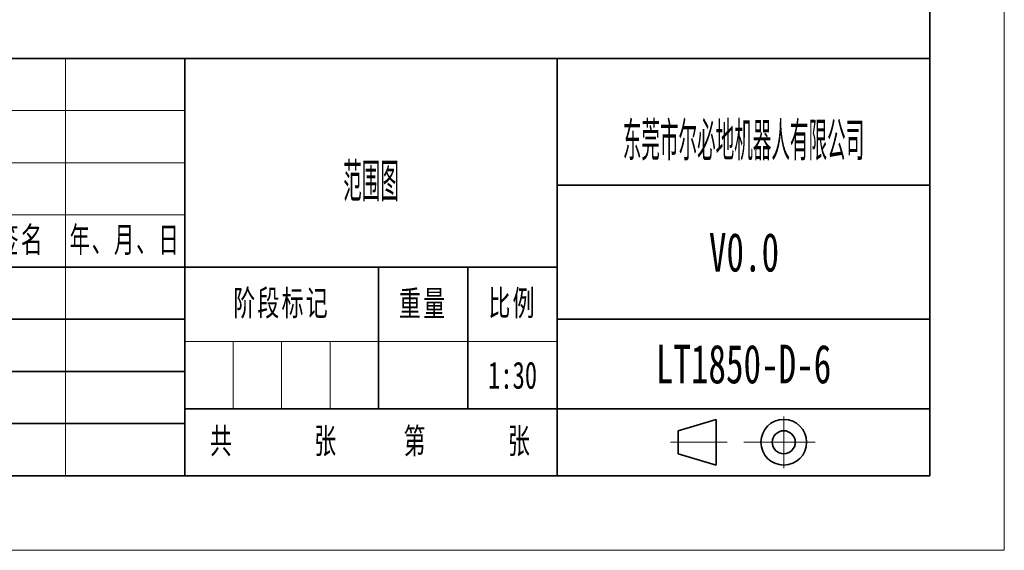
# Model space of a CAD drawing. Header units: millimetres. Extents: x -4455 to 4455, y -3150 to 3150.
# Tile 11 of 22: x 491 to 4455, y -3150 to -1014. Entities that reach past the tile are written whole.
import ezdxf
from ezdxf.enums import TextEntityAlignment as Align

# ---------------------------------------------------------------- set-up
doc = ezdxf.new("R2010")
doc.units = ezdxf.units.MM
doc.linetypes.add('点画线', pattern=[18, 12, -2, 2, -2])
doc.layers.get('0').update_dxf_attribs({"lineweight": 35})
for name, color, linetype, lineweight in [('中心线层', 1, '点画线', 18), ('尺寸线层', 7, 'Continuous', 18), ('粗实线层', 7, 'Continuous', 35), ('细实线层', 7, 'Continuous', 18)]:
    doc.layers.add(name, color=color, linetype=linetype, lineweight=lineweight)
doc.styles.add('机械', font='isocp', dxfattribs={"width": 0.667, "bigfont": 'gbcbig.shx'})
doc.styles.add('标准', font='txt', dxfattribs={"width": 0.667})

# ---------------------------------------------------------------- blocks, each defined once
blk = doc.blocks.new('*X19')
at = {"layer": '粗实线层'}
for p, q in [((138.5, -95), (138.5, 95)), ((-138.5, -95), (138.5, -95))]:
    blk.add_line(p, q, dxfattribs=at)
at = {"layer": '细实线层'}
for p, q in [((148.5, -105), (148.5, 105)), ((-148.5, -105), (148.5, -105))]:
    blk.add_line(p, q, dxfattribs=at)
blk = doc.blocks.new('*X20')
for p, q in [((-33.77, 6.04), (-28.68, 7.57)), ((-28.68, 1.43), (-28.68, 7.57)), ((-33.77, 2.96), (-33.77, 6.04)), ((-33.77, 2.96), (-28.68, 1.43))]:
    blk.add_line(p, q)
for radius in [3.07, 1.54]:
    blk.add_circle((-19.6, 4.5), radius)
at = {"layer": '中心线层'}
for p, q in [((-19.6, 1.04), (-19.6, 7.96)), ((-27.21, 4.5), (-34.79, 4.5)), ((-16.53, 4.5), (-24.97, 4.5)), ((-23.82, 4.5), (-15.37, 4.5))]:
    blk.add_line(p, q, dxfattribs=at)
at = {"layer": '粗实线层'}
for p, q in [((0, 56), (-180, 56)), ((-100, 56), (-100, 0)), ((-50, 56), (-50, 0)), ((0, 0), (0, 56)), ((0, 39), (-50, 39)), ((-50, 28), (-180, 28)), ((-74, 28), (-74, 9)), ((-62, 28), (-62, 9)), ((-100, 21), (-180, 21)), ((0, 21), (-50, 21)), ((-100, 14), (-180, 14)), ((0, 9), (-100, 9)), ((-100, 7), (-180, 7)), ((0, 0), (-180, 0))]:
    blk.add_line(p, q, dxfattribs=at)
at = {"layer": '细实线层'}
for p, q in [((-116, 56), (-116, 0)), ((-100, 49), (-180, 49)), ((-100, 42), (-180, 42)), ((-100, 35), (-180, 35)), ((-50, 18), (-100, 18)), ((-93.5, 18), (-93.5, 9)), ((-87, 18), (-87, 9)), ((-80.5, 18), (-80.5, 9))]:
    blk.add_line(p, q, dxfattribs=at)
at = {"layer": '尺寸线层', "attachment_point": 5, "line_spacing_factor": 0.99982, "style": '标准'}
for s, insert, char_height, width in [('\\T1.1;签名', (-122, 31.5), 3.403, 22), ('\\T1.1;{\\W0.612634;年、月、日}', (-108, 31.5), 3.4028, 30), ('\\T1.1;阶段标记', (-87, 23), 3.403, 50), ('\\T1.1;重量', (-68, 23), 3.403, 22), ('\\T1.1;比例', (-56, 23), 3.403, 22), ('\\T1.1;共', (-95, 4.5), 3.403, 8), ('\\T1.1;第', (-69, 4.5), 3.403, 8), ('\\T1.1;张', (-81, 4.5), 3.403, 8), ('\\T1.1;张', (-55, 4.5), 3.403, 8)]:
    blk.add_mtext(s, dxfattribs=dict(at, insert=insert, char_height=char_height, width=width))
at = {"layer": '尺寸线层', "style": '标准'}
for tag, height, width, p in [('标记C', 3.63, 0.664996, (-175, 52.5)), ('处数C', 3.63, 0.664996, (-165, 52.5)), ('分区C', 3.63, 0.667, (-152, 52.5)), ('更改文件号C', 3.63, 0.498314, (-136, 52.5)), ('更改签名C', 3.63, 0.447537, (-122, 52.5)), ('更改日期C', 3.63, 0.610278, (-108, 52.5)), ('单位名称', 5.19, 0.667, (-25, 47.5)), ('标记B', 3.63, 0.664996, (-175, 45.5)), ('处数B', 3.63, 0.664996, (-165, 45.5)), ('分区B', 3.63, 0.667, (-152, 45.5)), ('更改文件号B', 3.63, 0.498314, (-136, 45.5)), ('更改签名B', 3.63, 0.447537, (-122, 45.5)), ('更改日期B', 3.63, 0.610278, (-108, 45.5)), ('图纸名称', 5.19, 0.667, (-75, 42)), ('标记A', 3.63, 0.664996, (-175, 38.5)), ('处数A', 3.63, 0.664996, (-165, 38.5)), ('分区A', 3.63, 0.667, (-152, 38.5)), ('更改文件号A', 3.63, 0.498314, (-136, 38.5)), ('更改签名A', 3.63, 0.447537, (-122, 38.5)), ('更改日期A', 3.63, 0.610278, (-108, 38.5)), ('材料名称', 5.19, 0.667, (-24.93, 30)), ('设计', 3.63, 0.667, (-162, 24.5)), ('设计日期', 3.63, 0.667, (-148, 24.5)), ('标准化', 3.63, 0.667, (-122, 24.5)), ('标准化日期', 3.63, 0.554163, (-108, 24.5)), ('图纸编号', 5.19, 0.667, (-25, 15)), ('阶段标记S', 3.63, 0.223769, (-96.75, 13.5)), ('阶段标记A', 3.63, 0.223769, (-90.25, 13.5)), ('阶段标记B', 3.63, 0.223769, (-83.75, 13.5)), ('阶段标记C', 3.63, 0.223769, (-77.25, 13.5)), ('重量', 3.63, 0.667, (-68, 13.5)), ('图纸比例', 3.63, 0.510551, (-56, 13.5)), ('审核', 3.63, 0.667, (-162, 10.5)), ('审核日期', 3.63, 0.667, (-148, 10.5)), ('页数', 3.63, 0.667, (-88, 4.5)), ('工艺', 3.63, 0.667, (-162, 3.5)), ('工艺日期', 3.63, 0.667, (-148, 3.5)), ('批准', 3.63, 0.667, (-122, 3.5)), ('批准日期', 3.63, 0.667, (-108, 3.5)), ('页码', 3.63, 0.667, (-62, 4.5))]:
    blk.add_attdef(tag, text='', height=height, dxfattribs=dict(at, width=width)).set_placement(p, align=Align.MIDDLE_CENTER)

msp = doc.modelspace()

# ---------------------------------------------------------------- block references
at = {"layer": '粗实线层', "xscale": 30, "yscale": 30, "zscale": 30}
msp.add_blockref('*X19', (0, 0), dxfattribs=at)
at = {"layer": '粗实线层'}
ref = msp.add_blockref('*X20', (4155, -2850), dxfattribs=dict(at, xscale=30, yscale=30, zscale=30))
ref.add_attrib('单位名称', '东莞市尔必地机器人有限公司', dxfattribs={"layer": '尺寸线层', "height": 155.71776, "style": '机械', "width": 0.667}).set_placement((3405, -1425), align=Align.TOP_CENTER)
ref.add_attrib('图纸名称', '范围图', dxfattribs={"layer": '尺寸线层', "height": 155.7178, "style": '机械', "width": 0.667}).set_placement((1905, -1590), align=Align.TOP_CENTER)
ref.add_attrib('图纸编号', 'LT1850-D-6', dxfattribs={"layer": '尺寸线层', "height": 155.7178, "style": '标准', "width": 0.667}).set_placement((3405, -2400), align=Align.MIDDLE_CENTER)
ref.add_attrib('材料名称', 'V0.0', dxfattribs={"layer": '尺寸线层', "height": 155.7178, "style": '标准', "width": 0.667}).set_placement((3406.95, -1950), align=Align.MIDDLE_CENTER)
ref.add_attrib('图纸比例', '1:30', dxfattribs={"layer": '尺寸线层', "height": 109.0024, "style": '标准', "width": 0.667}).set_placement((2475, -2445), align=Align.MIDDLE_CENTER)

doc.saveas('drawing.dxf')
